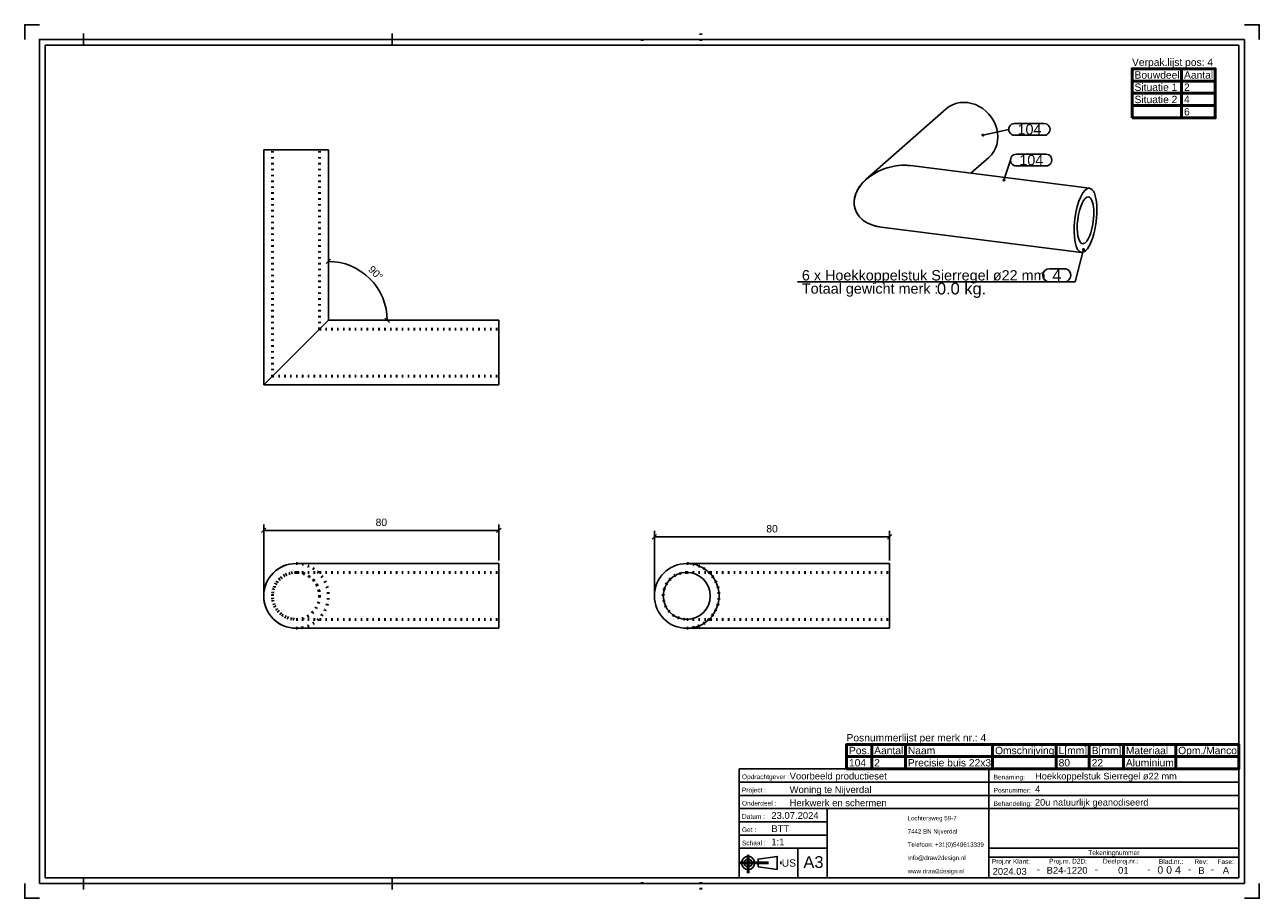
# Model space of a CAD drawing. Header units: millimetres. Extents: x 38 to 458, y -272 to 25.
import ezdxf
from ezdxf.enums import TextEntityAlignment as Align

# ---------------------------------------------------------------- set-up
doc = ezdxf.new("R2010")
doc.units = ezdxf.units.MM
doc.linetypes.add('DOT', pattern=[2, 0.5, -1.5])
doc.linetypes.add('STRICHPUNKT2', pattern=[18.5, 10, -4, 0.5, -4])
doc.layers.get('0').update_dxf_attribs({"linetype": 'CONTINUOUS'})
for name, color, linetype in [('DIM49', 4, 'CONTINUOUS'), ('TXT_ALL', 7, 'CONTINUOUS'), ('TXT_DIM49', 2, 'CONTINUOUS'), ('TXT_YELLOW', 2, 'CONTINUOUS')]:
    doc.layers.add(name, color=color, linetype=linetype)
doc.layers.add('LE_ALL', color=7, linetype='CONTINUOUS', lineweight=50)
doc.styles.add('ARIAL', font='arial.ttf')

# ---------------------------------------------------------------- blocks, each defined once
blk = doc.blocks.new('TFIELD_00005', base_point=(338.51, -263.18))
at = {"layer": 'TXT_YELLOW', "style": 'ARIAL'}
for s, p in [('Lochtersweg 59-7', (338.51, -245.18)), ('7442 BN Nijverdal', (338.51, -249.68)), ('Telefoon: +31(0)548613339', (338.51, -254.18)), ('Info@draw2design.nl', (338.51, -258.68)), ('www.draw2design.nl', (338.51, -263.18))]:
    blk.add_text(s, height=1.5, dxfattribs=at).set_placement(p, align=Align.MIDDLE_LEFT)
blk = doc.blocks.new('FLEX_00004', base_point=(351.32, -265.43))
blk.add_blockref('TFIELD_00005', (338.51, -263.18))
blk = doc.blocks.new('D2D_00003', base_point=(311.39, -263.58))
blk.add_blockref('FLEX_00004', (351.32, -265.43))
blk = doc.blocks.new('VERPAK-P4_00006', base_point=(414.85, -7.1))
at = {"layer": 'LE_ALL', "color": 8}
for p, q in [((431.68, 9.57), (431.68, -7.1)), ((414.85, 5.4), (443.14, 5.4)), ((414.85, 1.24), (443.14, 1.24)), ((414.85, -2.93), (443.14, -2.93))]:
    blk.add_line(p, q, dxfattribs=at)
blk.add_lwpolyline([(414.85, -7.1), (443.14, -7.1), (443.14, 9.57), (414.85, 9.57)], close=True, dxfattribs=at)
at = {"layer": 'TXT_YELLOW', "style": 'ARIAL'}
blk.add_text('Verpak.lijst pos: 4', height=2.5, dxfattribs=at).set_placement((414.85, 10.57))
for s, p in [('Bouwdeel', (415.69, 7.49)), ('Aantal', (432.52, 7.49)), ('Situatie 1', (415.69, 3.32)), ('2', (432.52, 3.32)), ('Situatie 2', (415.69, -0.85)), ('4', (432.52, -0.85)), ('6', (432.52, -5.01))]:
    blk.add_text(s, height=2.5, dxfattribs=at).set_placement(p, align=Align.MIDDLE_LEFT)
blk = doc.blocks.new('BOM-P4_00007', base_point=(317.71, -228.43))
at = {"layer": 'LE_ALL', "color": 8}
for p, q in [((326.29, -220.1), (326.29, -228.43)), ((337.74, -220.1), (337.74, -228.43)), ((367.42, -220.1), (367.42, -228.43)), ((389.04, -220.1), (389.04, -228.43)), ((400.29, -220.1), (400.29, -228.43)), ((411.93, -220.1), (411.93, -228.43)), ((429.71, -220.1), (429.71, -228.43)), ((317.71, -224.26), (451.14, -224.26))]:
    blk.add_line(p, q, dxfattribs=at)
blk.add_lwpolyline([(317.71, -228.43), (451.14, -228.43), (451.14, -220.1), (317.71, -220.1)], close=True, dxfattribs=at)
at = {"layer": 'TXT_YELLOW', "style": 'ARIAL'}
blk.add_text('Posnummerlijst per merk nr.: 4', height=2.5, dxfattribs=at).set_placement((317.71, -219.1))
for s, p in [('Pos.', (318.55, -222.18)), ('Aantal', (327.12, -222.18)), ('Naam', (338.57, -222.18)), ('Omschrijving', (368.25, -222.18)), ('L[mm]', (389.87, -222.18)), ('B[mm]', (401.12, -222.18)), ('Materiaal', (412.76, -222.18)), ('Opm./Manco', (430.54, -222.18)), ('104', (318.55, -226.35)), ('2', (327.12, -226.35)), ('Precisie buis 22x3', (338.57, -226.35)), ('80', (389.87, -226.35)), ('22', (401.12, -226.35)), ('Aluminium', (412.76, -226.35))]:
    blk.add_text(s, height=2.5, dxfattribs=at).set_placement(p, align=Align.MIDDLE_LEFT)
blk = doc.blocks.new('TFIELD_00009', base_point=(303.05, -260.12))
at = {"layer": 'TXT_YELLOW', "style": 'ARIAL'}
blk.add_text('A3', height=4, dxfattribs=at).set_placement((303.05, -260.12), align=Align.MIDDLE_LEFT)
blk = doc.blocks.new('FLEX_00008', base_point=(306.43, -260.12))
blk.add_blockref('TFIELD_00009', (303.05, -260.12))
blk = doc.blocks.new('TFIELD_00015', base_point=(295.67, -260.43))
at = {"layer": 'TXT_YELLOW', "style": 'ARIAL'}
blk.add_text('US', height=2.5, dxfattribs=at).set_placement((295.67, -260.43), align=Align.MIDDLE_LEFT)
blk = doc.blocks.new('FLEX_00014', base_point=(295.67, -260.43))
blk.add_blockref('TFIELD_00015', (295.67, -260.43))
blk = doc.blocks.new('US_00013', base_point=(285.57, -260.43))
blk.add_line((287.6, -261.76), (294.16, -262.65))
blk.add_lwpolyline([(287.6, -261.76), (287.6, -259.1), (294.16, -258.21), (294.16, -262.65)])
for radius in [2.22, 1.33]:
    blk.add_circle((284.24, -260.43), radius)
at = {"layer": 'LE_ALL', "color": 1, "linetype": 'STRICHPUNKT2'}
for p, q in [((284.24, -257.61), (284.24, -263.84)), ((281.14, -260.43), (296.01, -260.43))]:
    blk.add_line(p, q, dxfattribs=at)
blk.add_blockref('FLEX_00014', (295.67, -260.43))
blk = doc.blocks.new('SCHRIFE_00017', base_point=(292.14, -245.43))
for p, q in [((281.14, -228.43), (366.14, -228.43)), ((281.14, -228.43), (281.14, -265.43)), ((366.14, -228.43), (451.14, -228.43)), ((366.14, -265.43), (366.14, -228.43)), ((451.14, -228.43), (451.14, -265.43)), ((281.14, -232.93), (366.14, -232.93)), ((366.14, -232.93), (451.14, -232.93)), ((281.14, -237.43), (366.14, -237.43)), ((366.14, -237.43), (451.14, -237.43)), ((281.14, -241.93), (451.14, -241.93)), ((311.14, -241.93), (311.14, -265.43)), ((311.14, -246.43), (281.14, -246.43)), ((311.14, -250.93), (281.14, -250.93)), ((311.14, -255.43), (281.14, -255.43)), ((301.14, -255.43), (301.14, -265.43)), ((451.14, -255.43), (366.14, -255.43)), ((451.14, -258.43), (366.14, -258.43)), ((451.14, -265.43), (281.14, -265.43))]:
    blk.add_line(p, q)
at = {"layer": 'TXT_YELLOW', "style": 'ARIAL'}
for s, height, p in [('Voorbeeld productieset', 2.3, (298.36, -232.03)), ('Hoekkoppelstuk Sierregel ø22 mm', 2.25, (381.86, -232.03)), ('Woning te Nijverdal', 2.3, (298.36, -236.63)), ('4', 2.25, (381.86, -236.42)), ('Herkwerk en schermen', 2.3, (298.36, -241.13)), ('20u natuurlijk geanodiseerd', 2.25, (381.81, -240.92)), ('23.07.2024', 2.3, (292.14, -245.43)), ('BTT', 2.3, (292.14, -249.93)), ('1:1', 2.3, (292.14, -254.43))]:
    blk.add_text(s, height=height, dxfattribs=at).set_placement(p)
for s, height, p in [('2024.03', 2.3, (373.22, -264.43)), ('-', 2.5, (382.97, -263.77)), ('B24-1220', 2.3, (392.74, -264.07)), ('-', 2.5, (402.71, -263.77)), ('01', 2.3, (411.87, -264.06)), ('-', 2.5, (420.54, -263.77)), ('-', 2.5, (434.47, -263.77)), ('B', 2.3, (438.48, -264.16)), ('-', 2.5, (442.13, -263.77)), ('A', 2.3, (446.78, -264.06))]:
    blk.add_text(s, height=height, dxfattribs=at).set_placement(p, align=Align.CENTER)
blk = doc.blocks.new('TFIELD_00021', base_point=(429.49, -262.8))
at = {"layer": 'TXT_ALL', "style": 'ARIAL'}
blk.add_text('4', height=2.5, dxfattribs=at).set_placement((429.49, -262.8), align=Align.MIDDLE_LEFT)
blk = doc.blocks.new('4_00020')
blk.add_blockref('TFIELD_00021', (429.49, -262.8))
blk = doc.blocks.new('TELLER1_00019')
blk.add_blockref('4_00020', (0, 0))
blk = doc.blocks.new('TFIELD_00024', base_point=(426.49, -262.8))
at = {"layer": 'TXT_ALL', "style": 'ARIAL'}
blk.add_text('0', height=2.5, dxfattribs=at).set_placement((426.49, -262.8), align=Align.MIDDLE_LEFT)
blk = doc.blocks.new('0_00023')
blk.add_blockref('TFIELD_00024', (426.49, -262.8))
blk = doc.blocks.new('TELLER2_00022')
blk.add_blockref('0_00023', (0, 0))
blk = doc.blocks.new('TFIELD_00027', base_point=(423.49, -262.8))
at = {"layer": 'TXT_ALL', "style": 'ARIAL'}
blk.add_text('0', height=2.5, dxfattribs=at).set_placement((423.49, -262.8), align=Align.MIDDLE_LEFT)
blk = doc.blocks.new('0_00026')
blk.add_blockref('TFIELD_00027', (423.49, -262.8))
blk = doc.blocks.new('TELLER3_00025')
blk.add_blockref('0_00026', (0, 0))
blk = doc.blocks.new('NL_00028', base_point=(282.14, -231.93))
at = {"layer": 'TXT_ALL', "color": 1, "style": 'ARIAL'}
blk.add_text('Tekeningnummer', height=1.6, dxfattribs=at).set_placement((408.64, -256.93), align=Align.MIDDLE_CENTER)
at = {"layer": 'TXT_YELLOW', "style": 'ARIAL'}
for s, p in [('Opdrachtgever :', (282.14, -231.93)), ('Benaming:', (367.74, -232.03)), ('Project :', (282.14, -236.43)), ('Posnummer:', (367.74, -236.53)), ('Onderdeel :', (282.14, -240.93)), ('Behandeling:', (367.74, -241.03)), ('Datum :', (282.14, -245.43)), ('Get :', (282.14, -249.93)), ('Schaal :', (282.14, -254.43)), ('Proj.nr Klant:', (367.14, -260.68)), ('Proj.nr. D2D:', (386.62, -260.61)), ('Deelproj.nr.:', (404.94, -260.6)), ('Blad.nr.:', (423.98, -260.72)), ('Rev:', (436.05, -260.76)), ('Fase:', (443.89, -260.76))]:
    blk.add_text(s, height=1.6, dxfattribs=at).set_placement(p)
blk = doc.blocks.new('SCHRIFE_00016')
for name, p in [('SCHRIFE_00017', (292.14, -245.43)), ('NL_00028', (282.14, -231.93)), ('TELLER3_00025', (0, 0)), ('TELLER2_00022', (0, 0)), ('TELLER1_00019', (0, 0))]:
    blk.add_blockref(name, p)
blk = doc.blocks.new('DINA3_00002', base_point=(451.14, -265.43))
for p, q in [((58.14, 17.57), (58.14, 21.57)), ((163.14, 21.57), (163.14, 17.57)), ((45.14, -265.43), (45.14, 17.57)), ((45.14, 17.57), (451.14, 17.57)), ((451.14, 17.57), (451.14, -265.43)), ((453.14, 19.57), (453.14, -267.43)), ((451.14, -166.88), (451.14, -182.56)), ((43.14, -267.43), (453.14, -267.43)), ((451.14, -265.43), (45.14, -265.43)), ((58.14, -265.43), (58.14, -269.43)), ((163.14, -269.43), (163.14, -265.43))]:
    blk.add_line(p, q)
for points in [[(38.14, 19.57), (38.14, 24.57), (43.14, 24.57)], [(453.14, 24.57), (458.14, 24.57), (458.14, 19.57)], [(43.14, -267.43), (43.14, 19.57), (453.14, 19.57)], [(38.14, -267.43), (38.14, -272.43), (43.14, -272.43)], [(453.14, -272.43), (458.14, -272.43), (458.14, -267.43)]]:
    blk.add_lwpolyline(points)
at = {"layer": 'LE_ALL', "linetype": 'DOT'}
for p, q in [((268.14, 21.57), (268.14, 17.57)), ((248.14, 19.57), (248.14, 17.57)), ((248.14, -267.43), (248.14, -265.43)), ((268.14, -269.43), (268.14, -265.43))]:
    blk.add_line(p, q, dxfattribs=at)
for name, p in [('VERPAK-P4_00006', (414.85, -7.1)), ('BOM-P4_00007', (317.71, -228.43)), ('SCHRIFE_00016', (0, 0)), ('D2D_00003', (311.39, -263.58)), ('US_00013', (285.57, -260.43)), ('FLEX_00008', (306.43, -260.12))]:
    blk.add_blockref(name, p)
blk = doc.blocks.new('_ZBL0005_00001')
blk.add_blockref('DINA3_00002', (451.14, -265.43))
blk = doc.blocks.new('SHAPE_00064', base_point=(371.27, -28.26))
at = {"layer": 'DIM49', "color": 3}
for p, q in [((375.49, -19.46), (385.56, -19.46)), ((371.27, -28.26), (373.49, -21.46)), ((385.56, -23.46), (375.49, -23.46)), ((371.53, -28.22), (371.02, -28.22)), ((371.48, -28.42), (371.07, -28.42)), ((371.38, -28.02), (371.16, -28.02))]:
    blk.add_line(p, q, dxfattribs=at)
blk.add_lwpolyline([(371.26, -28.52), (371.33, -28.52), (371.39, -28.49), (371.45, -28.45), (371.5, -28.4), (371.52, -28.34), (371.54, -28.27), (371.53, -28.2), (371.51, -28.14), (371.47, -28.08), (371.42, -28.04), (371.36, -28.01), (371.29, -28), (371.22, -28), (371.16, -28.02), (371.1, -28.06), (371.05, -28.12), (371.02, -28.18), (371.01, -28.25), (371.02, -28.31), (371.04, -28.38), (371.08, -28.44), (371.13, -28.48), (371.19, -28.51)], close=True, dxfattribs=at)
for centre, start_param, end_param in [((375.49, -21.46), 1.570796, 4.712389), ((385.56, -21.46), 4.712389, 7.853982)]:
    blk.add_ellipse(centre, major_axis=(2, 0), ratio=1, start_param=start_param, end_param=end_param, dxfattribs=at)
at = {"layer": 'TXT_ALL', "style": 'ARIAL'}
blk.add_text('104', height=3.5, dxfattribs=at).set_placement((376.49, -21.46), align=Align.MIDDLE_LEFT)
blk = doc.blocks.new('Precisie buis 22x3_00033', base_point=(398.02, -49.87))
for p, q in [((339.49, -23.35), (400.4, -31.02)), ((329.47, -44.26), (397.65, -52.85))]:
    blk.add_line(p, q)
for centre, major_axis, ratio, start_param, end_param in [((334.48, -33.8), (13.86, 4.27), 0.699056, 0.997414, 4.139006), ((399.02, -41.94), (-1.38, -10.91), 0.333333, 3.141593, 6.283185), ((399.02, -41.94), (-1.38, -10.91), 0.333333, 0, 3.141593), ((399.02, -41.94), (-1, -7.94), 0.333333, 3.141593, 6.283185), ((399.02, -41.94), (-1, -7.94), 0.333333, 0, 3.141593)]:
    blk.add_ellipse(centre, major_axis=major_axis, ratio=ratio, start_param=start_param, end_param=end_param)
blk.add_blockref('SHAPE_00064', (371.27, -28.26))
blk = doc.blocks.new('Precisie buis 22x3_00032')
blk.add_blockref('Precisie buis 22x3_00033', (398.02, -49.87))
blk = doc.blocks.new('SHAPE_00066', base_point=(364.08, -12.97))
at = {"layer": 'DIM49', "color": 3}
for p, q in [((364.08, -12.97), (372.88, -11.02)), ((374.88, -9.02), (384.94, -9.02)), ((364.34, -12.93), (363.83, -12.93)), ((363.88, -13.13), (364.29, -13.13)), ((364.19, -12.73), (363.97, -12.73)), ((384.94, -13.02), (374.88, -13.02))]:
    blk.add_line(p, q, dxfattribs=at)
blk.add_lwpolyline([(363.85, -13.09), (363.89, -13.15), (363.94, -13.19), (364.01, -13.22), (364.07, -13.23), (364.14, -13.23), (364.21, -13.2), (364.26, -13.17), (364.31, -13.11), (364.34, -13.05), (364.35, -12.98), (364.34, -12.91), (364.32, -12.85), (364.28, -12.79), (364.23, -12.75), (364.16, -12.72), (364.1, -12.71), (364.03, -12.71), (363.96, -12.74), (363.91, -12.78), (363.86, -12.83), (363.83, -12.89), (363.82, -12.96), (363.83, -13.03)], close=True, dxfattribs=at)
for centre, start_param, end_param in [((374.88, -11.02), 1.570796, 4.712389), ((384.94, -11.02), 4.712389, 7.853982)]:
    blk.add_ellipse(centre, major_axis=(2, 0), ratio=1, start_param=start_param, end_param=end_param, dxfattribs=at)
at = {"layer": 'TXT_ALL', "style": 'ARIAL'}
blk.add_text('104', height=3.5, dxfattribs=at).set_placement((375.88, -11.02), align=Align.MIDDLE_LEFT)
blk = doc.blocks.new('Precisie buis 22x3_00035', base_point=(351.6, -4.04))
for p, q in [((324.45, -27.98), (351.6, -4.04)), ((360.03, -25.94), (366.15, -20.54))]:
    blk.add_line(p, q)
for centre, major_axis, ratio, start_param, end_param in [((358.88, -12.29), (7.28, -8.25), 0.881917, 6.283185, 9.424778), ((334.48, -33.8), (13.86, 4.27), 0.699056, 0.997414, 2.144179), ((334.48, -33.8), (13.86, 4.27), 0.699056, 2.144179, 4.139009)]:
    blk.add_ellipse(centre, major_axis=major_axis, ratio=ratio, start_param=start_param, end_param=end_param)
blk.add_blockref('SHAPE_00066', (364.08, -12.97))
blk = doc.blocks.new('Precisie buis 22x3_00034')
blk.add_blockref('Precisie buis 22x3_00035', (351.6, -4.04))
blk = doc.blocks.new('Hoekkoppelstuk Sierregel ø22 mm_00031')
for name in ['Precisie buis 22x3_00034', 'Precisie buis 22x3_00032']:
    blk.add_blockref(name, (0, 0))
blk = doc.blocks.new('_A3D0014_00030')
blk.add_blockref('Hoekkoppelstuk Sierregel ø22 mm_00031', (0, 0))
blk = doc.blocks.new('_ANS0014_00029')
blk.add_blockref('_A3D0014_00030', (0, 0))
blk = doc.blocks.new('Precisie buis 22x3_00040', base_point=(122.44, -94.92))
for p, q in [((141.44, -75.92), (119.44, -97.92)), ((141.44, -75.92), (199.44, -75.92)), ((199.44, -75.92), (199.44, -97.92)), ((119.44, -97.92), (199.44, -97.92))]:
    blk.add_line(p, q)
at = {"layer": 'LE_ALL', "color": 3, "linetype": 'DOT'}
for p, q in [((138.44, -78.92), (199.44, -78.92)), ((122.44, -94.92), (199.44, -94.92))]:
    blk.add_line(p, q, dxfattribs=at)
blk = doc.blocks.new('Precisie buis 22x3_00039')
blk.add_blockref('Precisie buis 22x3_00040', (122.44, -94.92))
blk = doc.blocks.new('Precisie buis 22x3_00042', base_point=(138.44, -78.92))
for p, q in [((119.44, -17.92), (141.44, -17.92)), ((119.44, -97.92), (119.44, -17.92)), ((141.44, -75.92), (141.44, -17.92)), ((119.44, -97.92), (141.44, -75.92))]:
    blk.add_line(p, q)
at = {"layer": 'LE_ALL', "color": 3, "linetype": 'DOT'}
for p, q in [((122.44, -94.92), (122.44, -17.92)), ((138.44, -78.92), (138.44, -17.92))]:
    blk.add_line(p, q, dxfattribs=at)
blk = doc.blocks.new('Precisie buis 22x3_00041')
blk.add_blockref('Precisie buis 22x3_00042', (138.44, -78.92))
blk = doc.blocks.new('Hoekkoppelstuk Sierregel ø22 mm_00038')
for name in ['Precisie buis 22x3_00041', 'Precisie buis 22x3_00039']:
    blk.add_blockref(name, (0, 0))
blk = doc.blocks.new('_A3D0015_00037')
blk.add_blockref('Hoekkoppelstuk Sierregel ø22 mm_00038', (0, 0))
blk = doc.blocks.new('_ANS0015_00036')
blk.add_blockref('_A3D0015_00037', (0, 0))
blk = doc.blocks.new('Precisie buis 22x3_00047', base_point=(130.44, -177.62))
for p, q in [((130.44, -158.62), (199.44, -158.62)), ((199.44, -158.62), (199.44, -180.62)), ((130.44, -180.62), (199.44, -180.62))]:
    blk.add_line(p, q)
blk.add_arc((130.44, -169.62), 11, 90, -90)
at = {"layer": 'LE_ALL', "color": 3, "linetype": 'DOT'}
blk.add_line((130.44, -161.62), (199.44, -161.62), dxfattribs=at)
blk.add_lwpolyline([(130.44, -161.62, -1), (130.44, -177.62), (199.44, -177.62)], format="xyb", dxfattribs=at)
for radius, start, end in [(11, -90, 90), (8, 90, -90)]:
    blk.add_arc((130.44, -169.62), radius, start, end, dxfattribs=at)
blk = doc.blocks.new('Precisie buis 22x3_00046')
blk.add_blockref('Precisie buis 22x3_00047', (130.44, -177.62))
blk = doc.blocks.new('_D2', base_point=(157.52, -145.86))
at = {"layer": 'DIM49', "color": 1}
for p, q in [((120.19, -146.61), (118.69, -148.11)), ((119.44, -168.62), (119.44, -145.36)), ((198.69, -148.11), (200.19, -146.61)), ((199.44, -157.62), (199.44, -145.36)), ((119.44, -147.36), (199.44, -147.36))]:
    blk.add_line(p, q, dxfattribs=at)
at = {"layer": 'TXT_DIM49', "style": 'ARIAL'}
blk.add_text('80', height=2.5, dxfattribs=at).set_placement((157.52, -145.86))
blk = doc.blocks.new('Precisie buis 22x3_00049', base_point=(122.44, -169.62))
blk.add_lwpolyline([(130.44, -180.62, -0.414214), (119.44, -169.62, -0.414214), (130.44, -158.62)], format="xyb")
at = {"layer": 'LE_ALL', "color": 3, "linetype": 'DOT'}
blk.add_circle((130.44, -169.62), 8, dxfattribs=at)
blk.add_arc((130.44, -169.62), 11, -89.9998, 90, dxfattribs=at)
blk.add_blockref('_D2', (157.52, -145.86))
blk = doc.blocks.new('Precisie buis 22x3_00048')
blk.add_blockref('Precisie buis 22x3_00049', (122.44, -169.62))
blk = doc.blocks.new('Hoekkoppelstuk Sierregel ø22 mm_00045')
for name in ['Precisie buis 22x3_00048', 'Precisie buis 22x3_00046']:
    blk.add_blockref(name, (0, 0))
blk = doc.blocks.new('_A3D0016_00044')
blk.add_blockref('Hoekkoppelstuk Sierregel ø22 mm_00045', (0, 0))
blk = doc.blocks.new('_ANS0016_00043')
blk.add_blockref('_A3D0016_00044', (0, 0))
blk = doc.blocks.new('_D3', base_point=(290.43, -148.04))
at = {"layer": 'DIM49', "color": 1}
for p, q in [((253.1, -148.79), (251.6, -150.29)), ((252.35, -168.62), (252.35, -147.54)), ((252.35, -149.54), (332.35, -149.54)), ((331.6, -150.29), (333.1, -148.79)), ((332.35, -157.62), (332.35, -147.54))]:
    blk.add_line(p, q, dxfattribs=at)
at = {"layer": 'TXT_DIM49', "style": 'ARIAL'}
blk.add_text('80', height=2.5, dxfattribs=at).set_placement((290.43, -148.04))
blk = doc.blocks.new('Precisie buis 22x3_00054', base_point=(271.35, -169.62))
for radius in [11, 8]:
    blk.add_circle((263.35, -169.62), radius)
blk.add_blockref('_D3', (290.43, -148.04))
blk = doc.blocks.new('Precisie buis 22x3_00053')
blk.add_blockref('Precisie buis 22x3_00054', (271.35, -169.62))
blk = doc.blocks.new('Precisie buis 22x3_00056', base_point=(263.35, -161.62))
for p, q in [((263.35, -158.62), (332.35, -158.62)), ((332.35, -158.62), (332.35, -180.62)), ((263.35, -180.62), (332.35, -180.62))]:
    blk.add_line(p, q)
at = {"layer": 'LE_ALL', "color": 3, "linetype": 'DOT'}
blk.add_line((263.35, -161.62), (332.35, -161.62), dxfattribs=at)
blk.add_lwpolyline([(263.35, -161.62, 1), (263.35, -177.62), (332.35, -177.62)], format="xyb", dxfattribs=at)
blk.add_arc((263.35, -169.62), 11, -90, 90, dxfattribs=at)
blk = doc.blocks.new('Precisie buis 22x3_00055')
blk.add_blockref('Precisie buis 22x3_00056', (263.35, -161.62))
blk = doc.blocks.new('Hoekkoppelstuk Sierregel ø22 mm_00052')
for name in ['Precisie buis 22x3_00053', 'Precisie buis 22x3_00055']:
    blk.add_blockref(name, (0, 0))
blk = doc.blocks.new('_A3D0017_00051')
blk.add_blockref('Hoekkoppelstuk Sierregel ø22 mm_00052', (0, 0))
blk = doc.blocks.new('_ANS0017_00050')
blk.add_blockref('_A3D0017_00051', (0, 0))
blk = doc.blocks.new('_D1', base_point=(154.8, -58.87))
at = {"layer": 'DIM49', "color": 1}
for p, q in [((142.21, -55.19), (140.67, -56.65)), ((160.67, -75.19), (162.21, -76.65))]:
    blk.add_line(p, q, dxfattribs=at)
blk.add_ellipse((141.44, -75.92), major_axis=(20, 0), ratio=1, start_param=6.28318, end_param=7.853977, dxfattribs=at)
at = {"layer": 'TXT_DIM49', "style": 'ARIAL'}
for s, p in [('90', (154.8, -58.87)), ('°', (157.51, -61.59))]:
    blk.add_text(s, height=2.5, rotation=314.9999, dxfattribs=at).set_placement(p)
blk = doc.blocks.new('FROZEN_VIEWS_00058')
blk.add_blockref('_D1', (154.8, -58.87))
blk = doc.blocks.new('SHAPE_00062', base_point=(398.34, -51.85))
at = {"layer": 'DIM49', "color": 3}
for p, q in [((398.34, -51.85), (395.53, -62.88)), ((398.08, -51.81), (398.6, -51.81)), ((398.14, -52.01), (398.54, -52.01)), ((398.23, -51.61), (398.45, -51.61)), ((386.71, -58.38), (391.78, -58.38)), ((301.03, -62.88), (395.53, -62.88)), ((391.78, -62.88), (386.71, -62.88))]:
    blk.add_line(p, q, dxfattribs=at)
blk.add_lwpolyline([(398.34, -51.58), (398.27, -51.59), (398.21, -51.62), (398.15, -51.66), (398.11, -51.72), (398.09, -51.78), (398.08, -51.85), (398.09, -51.92), (398.11, -51.98), (398.16, -52.03), (398.21, -52.08), (398.28, -52.1), (398.34, -52.11), (398.41, -52.1), (398.48, -52.07), (398.53, -52.03), (398.57, -51.98), (398.6, -51.91), (398.6, -51.84), (398.59, -51.78), (398.57, -51.71), (398.52, -51.66), (398.47, -51.62), (398.41, -51.59)], close=True, dxfattribs=at)
for centre, start_param, end_param in [((386.71, -60.63), 3.141593, 6.283185), ((391.78, -60.63), 0, 3.141593)]:
    blk.add_ellipse(centre, major_axis=(0, -2.25), ratio=1, start_param=start_param, end_param=end_param, dxfattribs=at)
at = {"layer": 'TXT_ALL', "color": 1, "style": 'ARIAL'}
for s, height, p in [('6 x Hoekkoppelstuk Sierregel ø22 mm', 3.5, (302.53, -60.63)), ('4', 4, (387.71, -60.63))]:
    blk.add_text(s, height=height, dxfattribs=at).set_placement(p, align=Align.MIDDLE_LEFT)
at = {"layer": 'TXT_ALL', "style": 'ARIAL'}
blk.add_text('0.0 kg.', height=4, dxfattribs=at).set_placement((348.46, -65.13), align=Align.MIDDLE_LEFT)
at = {"layer": 'TXT_DIM49', "style": 'ARIAL'}
blk.add_text('Totaal gewicht merk :', height=3.5, dxfattribs=at).set_placement((302.53, -65.13), align=Align.MIDDLE_LEFT)
blk = doc.blocks.new('PART_2228_00061')
blk.add_blockref('SHAPE_00062', (398.34, -51.85))
blk = doc.blocks.new('VIEW_14_00060')
blk.add_blockref('PART_2228_00061', (0, 0))
blk = doc.blocks.new('DVI_FIGURE_00057')
for name in ['VIEW_14_00060', 'FROZEN_VIEWS_00058']:
    blk.add_blockref(name, (0, 0))

msp = doc.modelspace()

# ---------------------------------------------------------------- block references
for name in ['_ZBL0005_00001', '_ANS0014_00029', '_ANS0015_00036', 'DVI_FIGURE_00057', '_ANS0016_00043', '_ANS0017_00050']:
    msp.add_blockref(name, (0, 0))

doc.saveas('drawing.dxf')
